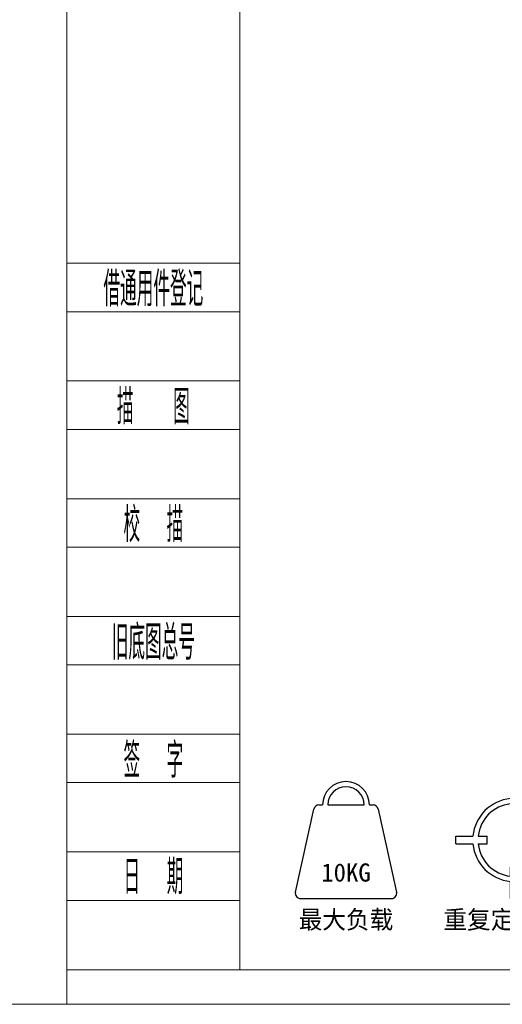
# Model space of a CAD drawing. Header units: millimetres. Extents: x 176 to 9387, y -11044 to -3322.
# Tile 227 of 256: x 8779 to 8919, y -11044 to -10760. Entities that reach past the tile are written whole.
import ezdxf
from ezdxf.enums import TextEntityAlignment as Align

# ---------------------------------------------------------------- set-up
doc = ezdxf.new("R2010")
doc.units = ezdxf.units.MM
doc.header["$LTSCALE"] = 0.3175
for name, color, linetype, lineweight in [('1轮廓实线层', 7, 'Continuous', 18), ('2细线层', 4, 'Continuous', 13), ('6文字层', 3, 'Continuous', 13), ('图框层', 7, 'Continuous', 18)]:
    doc.layers.add(name, color=color, linetype=linetype, lineweight=lineweight)
doc.styles.add('PC_TEXTSTYLE', font='ISOCP.SHX', dxfattribs={"width": 0.707, "bigfont": 'GBCBIG.SHX'})

# ---------------------------------------------------------------- blocks, each defined once
blk = doc.blocks.new('ZwmFrameMain_2_A4^_^无分区图框^_^portrait')
at = {"layer": '2细线层'}
for p in [(185, 292), (-25, -5)]:
    blk.add_line(p, (185, -5), dxfattribs=at)
blk = doc.blocks.new('ZwmFrameMain_3_A4^_^无分区图框^_^landscape')
at = {"layer": '1轮廓实线层'}
for q in [(0, 200), (267, 0)]:
    blk.add_line((0, 0), q, dxfattribs=at)
at = {"layer": '2细线层'}
for q in [(-25, 205), (272, -5)]:
    blk.add_line((-25, -5), q, dxfattribs=at)
blk = doc.blocks.new('ZwmFrameMain_3_附加栏')
at = {"layer": '2细线层'}
for p, q in [((-25, 102), (0, 102)), ((-25, 95), (0, 95)), ((-25, 85), (0, 85)), ((-25, 78), (0, 78)), ((-25, 68), (0, 68)), ((-25, 61), (0, 61)), ((-25, 51), (0, 51)), ((-25, 44), (0, 44)), ((-25, 34), (0, 34)), ((-25, 27), (0, 27)), ((-25, 17), (0, 17)), ((-25, 10), (0, 10)), ((-25, 0), (0, 0))]:
    blk.add_line(p, q, dxfattribs=at)
at = {"layer": '6文字层', "color": 3, "style": 'PC_TEXTSTYLE'}
for s, width, p in [('借通用件登记', 0.667, (-12.5, 98.5)), ('描   图', 0.6667, (-12.5, 81.5)), ('校  描', 0.667, (-12.5, 64.5)), ('旧底图总号', 0.667, (-12.5, 47.5)), ('签  字', 0.667, (-12.5, 30.5)), ('日  期', 0.667, (-12.49, 13.6))]:
    blk.add_text(s, height=5, dxfattribs=dict(at, width=width)).set_placement(p, align=Align.MIDDLE)
at = {"layer": '6文字层', "style": 'PC_TEXTSTYLE'}
for tag, width, p, p2 in [('借通用件登记', 0.671328, (-23.44, 86.36), (-1.25, 86.36)), ('描图', 2.120922, (-23.44, 69.36), (-1.25, 69.36)), ('校图', 2.149976, (-23.75, 52.06), (-1.25, 52.06)), ('旧底图总号', 0.761452, (-22.84, 35.67), (-1.86, 35.67)), ('签字', 2.026939, (-23.14, 18.37), (-1.56, 18.37)), ('日期', 1.89999, (-22.84, 1.37), (-2.17, 1.37))]:
    blk.add_attdef(tag, text='', height=5, dxfattribs=dict(at, width=width)).set_placement(p, p2, align=Align.FIT)
blk = doc.blocks.new('最大负载')
for p, q in [((42173.4, -36185.1), (42176.96, -36169.1)), ((42177.93, -36168.32), (42178.63, -36168.32)), ((42179.63, -36168.32), (42186.63, -36168.32)), ((42187.63, -36168.32), (42188.33, -36168.32)), ((42189.31, -36169.1), (42192.86, -36185.1)), ((42174.38, -36186.32), (42191.89, -36186.32))]:
    blk.add_line(p, q)
for centre, radius, start, end in [((42183.13, -36168.32), 4.5, 0, 180), ((42183.13, -36168.32), 3.5, 0, 180), ((42177.93, -36169.32), 1, 90, 167.4712), ((42188.33, -36169.32), 1, 12.5288, 90), ((42174.38, -36185.32), 1, 167.4712, 270), ((42191.89, -36185.32), 1, 270, 12.5288)]:
    blk.add_arc(centre, radius, start, end)
at = {"layer": '6文字层'}
for s, p in [('10KG', (42183.13, -36181.32)), ('最大负载', (42183.13, -36190.32))]:
    blk.add_text(s, height=3.5, dxfattribs=at).set_placement(p, align=Align.MIDDLE)
blk = doc.blocks.new('重复定位精度')
for p, q in [((42215.16, -36163.82), (42215.16, -36167.1)), ((42215.16, -36163.82), (42216.66, -36163.82)), ((42216.66, -36163.82), (42216.66, -36167.1)), ((42215.16, -36168.11), (42215.16, -36169.82)), ((42216.66, -36168.11), (42216.66, -36169.82)), ((42221.21, -36169.07), (42222.42, -36167.85)), ((42221.91, -36169.78), (42222.84, -36168.85)), ((42222.42, -36167.85), (42240.61, -36167.85)), ((42222.84, -36168.85), (42240.61, -36168.85)), ((42240.61, -36168.85), (42240.61, -36167.85)), ((42215.16, -36169.82), (42216.66, -36169.82)), ((42215.56, -36174.71), (42220.5, -36169.78)), ((42216.27, -36175.42), (42221.2, -36170.48)), ((42204.66, -36174.32), (42207.95, -36174.32)), ((42204.66, -36175.82), (42204.66, -36174.32)), ((42208.95, -36174.32), (42210.66, -36174.32)), ((42210.66, -36175.82), (42210.66, -36174.32)), ((42215.56, -36174.71), (42216.27, -36175.42)), ((42221.16, -36175.82), (42221.16, -36174.32)), ((42222.87, -36174.32), (42221.16, -36174.32)), ((42227.16, -36174.32), (42223.88, -36174.32)), ((42227.16, -36175.82), (42227.16, -36174.32)), ((42204.66, -36175.82), (42207.95, -36175.82)), ((42208.95, -36175.82), (42210.66, -36175.82)), ((42222.87, -36175.82), (42221.16, -36175.82)), ((42227.16, -36175.82), (42223.88, -36175.82)), ((42215.16, -36180.32), (42216.66, -36180.32)), ((42215.16, -36182.03), (42215.16, -36180.32)), ((42216.66, -36182.03), (42216.66, -36180.32)), ((42215.16, -36186.32), (42215.16, -36183.03)), ((42216.66, -36186.32), (42216.66, -36183.03)), ((42215.16, -36186.32), (42216.66, -36186.32))]:
    blk.add_line(p, q)
for radius, start, end in [(8, 95.3794, 174.6206), (8, 48.5833, 84.6206), (7, 96.1506, 173.8494), (7, 49.096, 83.8494), (7, 6.1506, 40.904), (8, 5.3794, 41.4167), (8, 185.3794, 264.6206), (7, 186.1506, 263.8494), (7, 276.1506, 353.8494), (8, 275.3794, 354.6206)]:
    blk.add_arc((42215.91, -36175.07), radius, start, end)
at = {"layer": '6文字层'}
blk.add_text('%%p0.05mm', height=3, dxfattribs=at).set_placement((42230.51, -36167.94), align=Align.BOTTOM_CENTER)
blk.add_text('重复定位精度', height=3.5, dxfattribs=at).set_placement((42215.91, -36190.32), align=Align.MIDDLE)

msp = doc.modelspace()

# ---------------------------------------------------------------- block references
at = {"xscale": 1.5, "yscale": 1.5, "zscale": 1.5}
for name, p in [('最大负载', (-54401.28623, 43266.09254)), ('重复定位精度', (-54401.86447, 43266.09254))]:
    msp.add_blockref(name, p, dxfattribs=at)
at = {"layer": '图框层'}
for name, p, xscale, yscale, zscale in [('ZwmFrameMain_2_A4^_^无分区图框^_^portrait', (7867.81729, -11018.94577), 5, 5, 5), ('ZwmFrameMain_3_A4^_^无分区图框^_^landscape', (8842.81729, -11033.94577), 2, 2, 2), ('ZwmFrameMain_3_附加栏', (8842.81729, -11033.94577), 2, 2, 2)]:
    msp.add_blockref(name, p, dxfattribs=dict(at, xscale=xscale, yscale=yscale, zscale=zscale))

doc.saveas('drawing.dxf')
